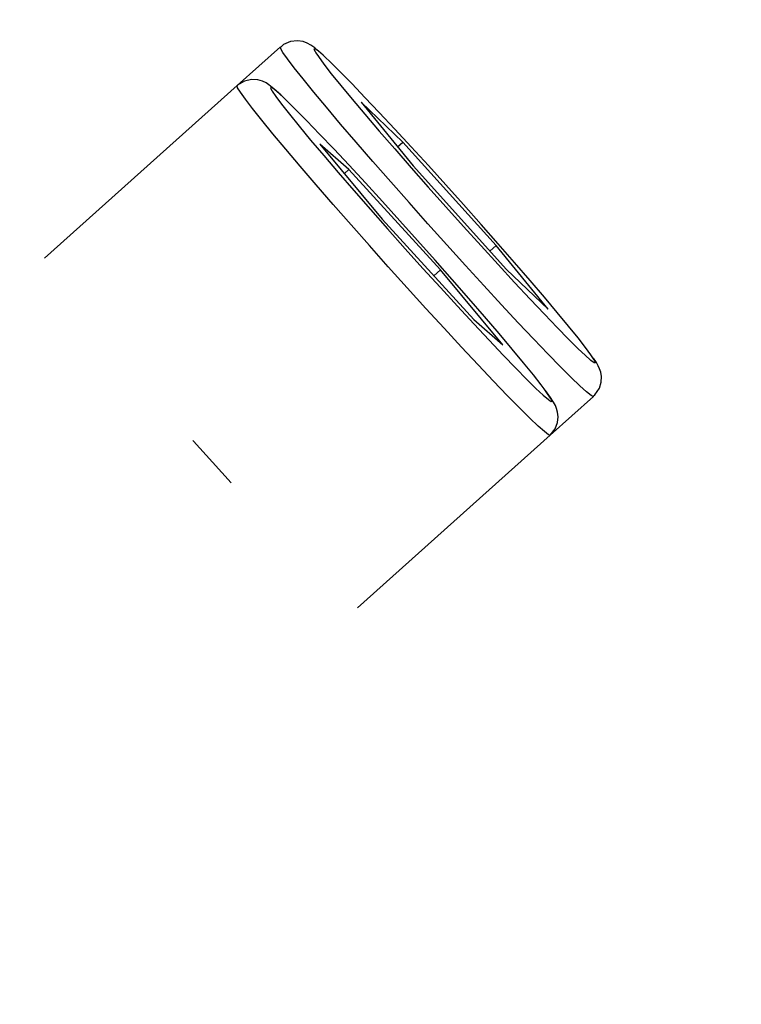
# Model space of a CAD drawing. Extents: x -3650 to 6311, y -645 to 2775.
# Tile 211 of 256: x -1260 to -1217, y -406 to -347. Entities that reach past the tile are written whole.
import ezdxf

# ---------------------------------------------------------------- set-up
doc = ezdxf.new("R2010")
doc.units = 0
doc.header["$MEASUREMENT"] = 0
doc.layers.add('Layer 1', color=7, linetype='Continuous', lineweight=0)

msp = doc.modelspace()

# ---------------------------------------------------------------- linework, layer by layer
at = {"layer": 'Layer 1', "color": 18, "lineweight": 25, "true_color": 0x000000}
for points, knots in [([(-326.507, -405.829), (-326.507, -405.829), (-319.095, -396.71), (-319.095, -396.71), (-319.095, -396.71), (-308.69, -383.312), (-308.69, -383.312), (-308.69, -383.312), (-298.638, -369.647), (-298.638, -369.647), (-298.638, -369.647), (-288.948, -355.723), (-288.948, -355.723), (-288.948, -355.723), (-279.625, -341.55), (-279.625, -341.55), (-279.625, -341.55), (-270.677, -327.138), (-270.677, -327.138), (-270.677, -327.138), (-262.109, -312.496), (-262.109, -312.496), (-262.109, -312.496), (-253.927, -297.636), (-253.927, -297.636), (-253.927, -297.636), (-246.137, -282.566), (-246.137, -282.566), (-246.137, -282.566), (-238.744, -267.298), (-238.744, -267.298), (-238.744, -267.298), (-231.753, -251.841), (-231.753, -251.841), (-231.753, -251.841), (-225.17, -236.206), (-225.17, -236.206), (-225.17, -236.206), (-218.997, -220.405), (-218.997, -220.405), (-218.997, -220.405), (-213.241, -204.447), (-213.241, -204.447), (-213.241, -204.447), (-207.904, -188.344), (-207.904, -188.344), (-207.904, -188.344), (-202.991, -172.107), (-202.991, -172.107), (-202.991, -172.107), (-198.504, -155.747), (-198.504, -155.747), (-198.504, -155.747), (-194.448, -139.275), (-194.448, -139.275), (-194.448, -139.275), (-190.823, -122.703), (-190.823, -122.703), (-190.823, -122.703), (-187.634, -106.041), (-187.634, -106.041), (-187.634, -106.041), (-184.882, -89.302), (-184.882, -89.302), (-184.882, -89.302), (-182.569, -72.496), (-182.569, -72.496), (-182.569, -72.496), (-180.697, -55.636), (-180.697, -55.636), (-180.697, -55.636), (-179.267, -38.732), (-179.267, -38.732), (-179.267, -38.732), (-178.28, -21.797), (-178.28, -21.797), (-178.28, -21.797), (-177.737, -4.841), (-177.737, -4.841), (-177.737, -4.841), (-177.637, 12.123), (-177.637, 12.123), (-177.637, 12.123), (-177.982, 29.083), (-177.982, 29.083), (-177.982, 29.083), (-178.77, 46.029), (-178.77, 46.029), (-178.77, 46.029), (-180.002, 62.948), (-180.002, 62.948), (-180.002, 62.948), (-181.676, 79.83), (-181.676, 79.83), (-181.676, 79.83), (-183.792, 96.661), (-183.792, 96.661), (-183.792, 96.661), (-186.347, 113.432), (-186.347, 113.432), (-186.347, 113.432), (-189.341, 130.13), (-189.341, 130.13), (-189.341, 130.13), (-192.771, 146.744), (-192.771, 146.744), (-192.771, 146.744), (-196.634, 163.262), (-196.634, 163.262), (-196.634, 163.262), (-200.929, 179.673), (-200.929, 179.673), (-200.929, 179.673), (-205.651, 195.967), (-205.651, 195.967), (-205.651, 195.967), (-210.799, 212.131), (-210.799, 212.131), (-210.799, 212.131), (-216.368, 228.155), (-216.368, 228.155), (-216.368, 228.155), (-222.354, 244.028), (-222.354, 244.028), (-222.354, 244.028), (-228.754, 259.739), (-228.754, 259.739), (-228.754, 259.739), (-235.563, 275.276), (-235.563, 275.276), (-235.563, 275.276), (-242.776, 290.63), (-242.776, 290.63), (-242.776, 290.63), (-250.389, 305.79), (-250.389, 305.79), (-250.389, 305.79), (-258.396, 320.746), (-258.396, 320.746), (-258.396, 320.746), (-266.792, 335.487), (-266.792, 335.487), (-266.792, 335.487), (-275.571, 350.003), (-275.571, 350.003), (-275.571, 350.003), (-284.727, 364.284), (-284.727, 364.284), (-284.727, 364.284), (-294.253, 378.321), (-294.253, 378.321), (-294.253, 378.321), (-304.144, 392.103), (-304.144, 392.103), (-304.144, 392.103), (-314.392, 405.622), (-314.392, 405.622), (-314.392, 405.622), (-324.99, 418.868), (-324.99, 418.868), (-324.99, 418.868), (-335.932, 431.832), (-335.932, 431.832), (-335.932, 431.832), (-347.209, 444.505), (-347.209, 444.505), (-347.209, 444.505), (-358.814, 456.879), (-358.814, 456.879), (-358.814, 456.879), (-370.739, 468.944), (-370.739, 468.944), (-370.739, 468.944), (-382.975, 480.693), (-382.975, 480.693), (-382.975, 480.693), (-395.515, 492.118), (-395.515, 492.118), (-395.515, 492.118), (-408.35, 503.211), (-408.35, 503.211), (-408.35, 503.211), (-421.471, 513.964), (-421.471, 513.964), (-421.471, 513.964), (-434.869, 524.37), (-434.869, 524.37), (-434.869, 524.37), (-448.534, 534.421), (-448.534, 534.421), (-448.534, 534.421), (-462.458, 544.112), (-462.458, 544.112), (-462.458, 544.112), (-476.631, 553.434), (-476.631, 553.434), (-476.631, 553.434), (-491.043, 562.383), (-491.043, 562.383), (-491.043, 562.383), (-505.685, 570.951), (-505.685, 570.951), (-505.685, 570.951), (-520.545, 579.133), (-520.545, 579.133), (-520.545, 579.133), (-535.615, 586.923), (-535.615, 586.923), (-535.615, 586.923), (-550.883, 594.316), (-550.883, 594.316), (-550.883, 594.316), (-566.34, 601.306), (-566.34, 601.306), (-566.34, 601.306), (-581.975, 607.89), (-581.975, 607.89), (-581.975, 607.89), (-597.776, 614.062), (-597.776, 614.062), (-597.776, 614.062), (-613.734, 619.818), (-613.734, 619.818), (-613.734, 619.818), (-629.837, 625.155), (-629.837, 625.155), (-629.837, 625.155), (-646.074, 630.068), (-646.074, 630.068), (-646.074, 630.068), (-662.434, 634.555), (-662.434, 634.555), (-662.434, 634.555), (-678.905, 638.612), (-678.905, 638.612), (-678.905, 638.612), (-695.478, 642.236), (-695.478, 642.236), (-695.478, 642.236), (-712.14, 645.425), (-712.14, 645.425), (-712.14, 645.425), (-728.879, 648.177), (-728.879, 648.177), (-728.879, 648.177), (-745.685, 650.49), (-745.685, 650.49), (-745.685, 650.49), (-762.545, 652.362), (-762.545, 652.362), (-762.545, 652.362), (-779.449, 653.792), (-779.449, 653.792), (-779.449, 653.792), (-796.384, 654.779), (-796.384, 654.779), (-796.384, 654.779), (-813.34, 655.323), (-813.34, 655.323), (-813.34, 655.323), (-830.304, 655.422), (-830.304, 655.422), (-830.304, 655.422), (-847.264, 655.078), (-847.264, 655.078), (-847.264, 655.078), (-864.21, 654.289), (-864.21, 654.289), (-864.21, 654.289), (-881.129, 653.057), (-881.129, 653.057), (-881.129, 653.057), (-898.011, 651.383), (-898.011, 651.383), (-898.011, 651.383), (-914.842, 649.267), (-914.842, 649.267), (-914.842, 649.267), (-931.613, 646.712), (-931.613, 646.712), (-931.613, 646.712), (-948.311, 643.718), (-948.311, 643.718), (-948.311, 643.718), (-964.924, 640.289), (-964.924, 640.289), (-964.924, 640.289), (-981.443, 636.425), (-981.443, 636.425), (-981.443, 636.425), (-997.854, 632.131), (-997.854, 632.131), (-997.854, 632.131), (-1014.148, 627.408), (-1014.148, 627.408), (-1014.148, 627.408), (-1030.312, 622.261), (-1030.312, 622.261), (-1030.312, 622.261), (-1046.336, 616.692), (-1046.336, 616.692), (-1046.336, 616.692), (-1062.209, 610.705), (-1062.209, 610.705), (-1062.209, 610.705), (-1077.919, 604.305), (-1077.919, 604.305), (-1077.919, 604.305), (-1093.457, 597.496), (-1093.457, 597.496), (-1093.457, 597.496), (-1108.811, 590.283), (-1108.811, 590.283), (-1108.811, 590.283), (-1123.971, 582.67), (-1123.971, 582.67), (-1123.971, 582.67), (-1138.927, 574.663), (-1138.927, 574.663), (-1138.927, 574.663), (-1153.668, 566.267), (-1153.668, 566.267), (-1153.668, 566.267), (-1168.184, 557.489), (-1168.184, 557.489), (-1168.184, 557.489), (-1182.465, 548.333), (-1182.465, 548.333), (-1182.465, 548.333), (-1196.501, 538.806), (-1196.501, 538.806), (-1196.501, 538.806), (-1210.284, 528.916), (-1210.284, 528.916), (-1210.284, 528.916), (-1223.803, 518.668), (-1223.803, 518.668), (-1223.803, 518.668), (-1237.049, 508.069), (-1237.049, 508.069), (-1237.049, 508.069), (-1250.013, 497.128), (-1250.013, 497.128), (-1250.013, 497.128), (-1262.686, 485.851), (-1262.686, 485.851), (-1262.686, 485.851), (-1275.059, 474.246), (-1275.059, 474.246), (-1275.059, 474.246), (-1287.125, 462.321), (-1287.125, 462.321), (-1287.125, 462.321), (-1298.874, 450.084), (-1298.874, 450.084), (-1298.874, 450.084), (-1310.299, 437.544), (-1310.299, 437.544), (-1310.299, 437.544), (-1321.392, 424.709), (-1321.392, 424.709), (-1321.392, 424.709), (-1332.145, 411.589), (-1332.145, 411.589), (-1332.145, 411.589), (-1342.551, 398.191), (-1342.551, 398.191), (-1342.551, 398.191), (-1352.602, 384.525), (-1352.602, 384.525), (-1352.602, 384.525), (-1362.293, 370.601), (-1362.293, 370.601), (-1362.293, 370.601), (-1371.615, 356.428), (-1371.615, 356.428), (-1371.615, 356.428), (-1380.564, 342.016), (-1380.564, 342.016), (-1380.564, 342.016), (-1389.132, 327.375), (-1389.132, 327.375), (-1389.132, 327.375), (-1397.313, 312.514), (-1397.313, 312.514), (-1397.313, 312.514), (-1405.104, 297.445), (-1405.104, 297.445), (-1405.104, 297.445), (-1412.496, 282.176), (-1412.496, 282.176), (-1412.496, 282.176), (-1419.487, 266.719), (-1419.487, 266.719), (-1419.487, 266.719), (-1426.071, 251.085), (-1426.071, 251.085), (-1426.071, 251.085), (-1432.243, 235.283), (-1432.243, 235.283), (-1432.243, 235.283), (-1437.999, 219.326), (-1437.999, 219.326), (-1437.999, 219.326), (-1443.336, 203.223), (-1443.336, 203.223), (-1443.336, 203.223), (-1448.249, 186.986), (-1448.249, 186.986), (-1448.249, 186.986), (-1452.736, 170.626), (-1452.736, 170.626), (-1452.736, 170.626), (-1456.793, 154.154), (-1456.793, 154.154), (-1456.793, 154.154), (-1460.417, 137.581), (-1460.417, 137.581), (-1460.417, 137.581), (-1463.606, 120.92), (-1463.606, 120.92), (-1463.606, 120.92), (-1466.358, 104.18), (-1466.358, 104.18), (-1466.358, 104.18), (-1468.671, 87.375), (-1468.671, 87.375), (-1468.671, 87.375), (-1470.543, 70.514), (-1470.543, 70.514), (-1470.543, 70.514), (-1471.973, 53.611), (-1471.973, 53.611), (-1471.973, 53.611), (-1472.96, 36.675), (-1472.96, 36.675), (-1472.96, 36.675), (-1473.504, 19.72), (-1473.504, 19.72), (-1473.504, 19.72), (-1473.603, 2.756), (-1473.603, 2.756), (-1473.603, 2.756), (-1473.259, -14.205), (-1473.259, -14.205), (-1473.259, -14.205), (-1472.47, -31.151), (-1472.47, -31.151), (-1472.47, -31.151), (-1471.238, -48.07), (-1471.238, -48.07), (-1471.238, -48.07), (-1469.564, -64.951), (-1469.564, -64.951), (-1469.564, -64.951), (-1467.448, -81.783), (-1467.448, -81.783), (-1467.448, -81.783), (-1464.893, -98.553), (-1464.893, -98.553), (-1464.893, -98.553), (-1461.899, -115.251), (-1461.899, -115.251), (-1461.899, -115.251), (-1458.47, -131.865), (-1458.47, -131.865), (-1458.47, -131.865), (-1454.606, -148.383), (-1454.606, -148.383), (-1454.606, -148.383), (-1450.312, -164.795), (-1450.312, -164.795), (-1450.312, -164.795), (-1445.589, -181.088), (-1445.589, -181.088), (-1445.589, -181.088), (-1440.441, -197.253), (-1440.441, -197.253), (-1440.441, -197.253), (-1434.873, -213.277), (-1434.873, -213.277), (-1434.873, -213.277), (-1428.886, -229.149), (-1428.886, -229.149), (-1428.886, -229.149), (-1422.486, -244.86), (-1422.486, -244.86), (-1422.486, -244.86), (-1415.677, -260.398), (-1415.677, -260.398), (-1415.677, -260.398), (-1408.464, -275.752), (-1408.464, -275.752), (-1408.464, -275.752), (-1400.851, -290.912), (-1400.851, -290.912), (-1400.851, -290.912), (-1392.844, -305.867), (-1392.844, -305.867), (-1392.844, -305.867), (-1384.448, -320.608), (-1384.448, -320.608), (-1384.448, -320.608), (-1375.669, -335.124), (-1375.669, -335.124), (-1375.669, -335.124), (-1366.514, -349.405), (-1366.514, -349.405), (-1366.514, -349.405), (-1356.987, -363.442), (-1356.987, -363.442), (-1356.987, -363.442), (-1347.097, -377.225), (-1347.097, -377.225), (-1347.097, -377.225), (-1336.849, -390.743), (-1336.849, -390.743), (-1336.849, -390.743), (-1326.25, -403.989), (-1326.25, -403.989), (-1326.25, -403.989), (-1324.733, -405.829), (-1324.733, -405.829)], [0, 0, 0, 0, 1, 1, 1, 2, 2, 2, 3, 3, 3, 4, 4, 4, 5, 5, 5, 6, 6, 6, 7, 7, 7, 8, 8, 8, 9, 9, 9, 10, 10, 10, 11, 11, 11, 12, 12, 12, 13, 13, 13, 14, 14, 14, 15, 15, 15, 16, 16, 16, 17, 17, 17, 18, 18, 18, 19, 19, 19, 20, 20, 20, 21, 21, 21, 22, 22, 22, 23, 23, 23, 24, 24, 24, 25, 25, 25, 26, 26, 26, 27, 27, 27, 28, 28, 28, 29, 29, 29, 30, 30, 30, 31, 31, 31, 32, 32, 32, 33, 33, 33, 34, 34, 34, 35, 35, 35, 36, 36, 36, 37, 37, 37, 38, 38, 38, 39, 39, 39, 40, 40, 40, 41, 41, 41, 42, 42, 42, 43, 43, 43, 44, 44, 44, 45, 45, 45, 46, 46, 46, 47, 47, 47, 48, 48, 48, 49, 49, 49, 50, 50, 50, 51, 51, 51, 52, 52, 52, 53, 53, 53, 54, 54, 54, 55, 55, 55, 56, 56, 56, 57, 57, 57, 58, 58, 58, 59, 59, 59, 60, 60, 60, 61, 61, 61, 62, 62, 62, 63, 63, 63, 64, 64, 64, 65, 65, 65, 66, 66, 66, 67, 67, 67, 68, 68, 68, 69, 69, 69, 70, 70, 70, 71, 71, 71, 72, 72, 72, 73, 73, 73, 74, 74, 74, 75, 75, 75, 76, 76, 76, 77, 77, 77, 78, 78, 78, 79, 79, 79, 80, 80, 80, 81, 81, 81, 82, 82, 82, 83, 83, 83, 84, 84, 84, 85, 85, 85, 86, 86, 86, 87, 87, 87, 88, 88, 88, 89, 89, 89, 90, 90, 90, 91, 91, 91, 92, 92, 92, 93, 93, 93, 94, 94, 94, 95, 95, 95, 96, 96, 96, 97, 97, 97, 98, 98, 98, 99, 99, 99, 100, 100, 100, 101, 101, 101, 102, 102, 102, 103, 103, 103, 104, 104, 104, 105, 105, 105, 106, 106, 106, 107, 107, 107, 108, 108, 108, 109, 109, 109, 110, 110, 110, 111, 111, 111, 112, 112, 112, 113, 113, 113, 114, 114, 114, 115, 115, 115, 116, 116, 116, 117, 117, 117, 118, 118, 118, 119, 119, 119, 120, 120, 120, 121, 121, 121, 122, 122, 122, 123, 123, 123, 124, 124, 124, 125, 125, 125, 126, 126, 126, 127, 127, 127, 128, 128, 128, 129, 129, 129, 130, 130, 130, 131, 131, 131, 132, 132, 132, 133, 133, 133, 134, 134, 134, 135, 135, 135, 136, 136, 136, 137, 137, 137, 138, 138, 138, 139, 139, 139, 140, 140, 140, 141, 141, 141, 142, 142, 142, 143, 143, 143, 144, 144, 144, 145, 145, 145, 146, 146, 146, 147, 147, 147, 148, 148, 148, 149, 149, 149, 150, 150, 150, 151, 151, 151, 152, 152, 152, 153, 153, 153, 154, 154, 154, 155, 155, 155, 156, 156, 156, 157, 157, 157, 158, 158, 158, 159, 159, 159, 160, 160, 160, 161, 161, 161, 162, 162, 162, 163, 163, 163, 164, 164, 164, 165, 165, 165, 166, 166, 166, 167, 167, 167, 168, 168, 168, 169, 169, 169, 170, 170, 170, 171, 171, 171, 172, 172, 172, 173, 173, 173, 174, 174, 174, 174]), ([(-1234.399, -360.595), (-1234.399, -360.595), (-1235.526, -359.341), (-1235.526, -359.341), (-1235.526, -359.341), (-1236.645, -358.084), (-1236.645, -358.084), (-1236.645, -358.084), (-1237.739, -356.845), (-1237.739, -356.845), (-1237.739, -356.845), (-1238.794, -355.64), (-1238.794, -355.64), (-1238.794, -355.64), (-1239.793, -354.487), (-1239.793, -354.487), (-1239.793, -354.487), (-1240.721, -353.403), (-1240.721, -353.403), (-1240.721, -353.403), (-1241.566, -352.403), (-1241.566, -352.403), (-1241.566, -352.403), (-1242.315, -351.504), (-1242.315, -351.504), (-1242.315, -351.504), (-1242.957, -350.716), (-1242.957, -350.716), (-1242.957, -350.716), (-1243.483, -350.053), (-1243.483, -350.053), (-1243.483, -350.053), (-1243.885, -349.523), (-1243.885, -349.523), (-1243.885, -349.523), (-1244.157, -349.135), (-1244.157, -349.135), (-1244.157, -349.135), (-1244.295, -348.893), (-1244.295, -348.893), (-1244.295, -348.893), (-1244.306, -348.806), (-1244.306, -348.806)], [0, 0, 0, 0, 1, 1, 1, 2, 2, 2, 3, 3, 3, 4, 4, 4, 5, 5, 5, 6, 6, 6, 7, 7, 7, 8, 8, 8, 9, 9, 9, 10, 10, 10, 11, 11, 11, 12, 12, 12, 13, 13, 13, 14, 14, 14, 14]), ([(-1241.872, -349.203), (-1241.872, -349.203), (-1241.875, -349.2), (-1241.875, -349.2), (-1241.875, -349.2), (-1242.26, -348.871), (-1242.26, -348.871), (-1242.26, -348.871), (-1242.499, -348.7), (-1242.499, -348.7), (-1242.499, -348.7), (-1242.719, -348.58), (-1242.719, -348.58), (-1242.719, -348.58), (-1242.961, -348.492), (-1242.961, -348.492), (-1242.961, -348.492), (-1243.296, -348.441), (-1243.296, -348.441), (-1243.296, -348.441), (-1243.707, -348.486), (-1243.707, -348.486), (-1243.707, -348.486), (-1244.132, -348.673), (-1244.132, -348.673), (-1244.132, -348.673), (-1244.293, -348.821), (-1244.293, -348.821)], [0, 0, 0, 0, 1, 1, 1, 2, 2, 2, 3, 3, 3, 4, 4, 4, 5, 5, 5, 6, 6, 6, 7, 7, 7, 8, 8, 8, 9, 9, 9, 9]), ([(-1241.765, -349.311), (-1241.765, -349.311), (-1242.048, -349.066), (-1242.048, -349.066), (-1242.048, -349.066), (-1242.246, -348.927), (-1242.246, -348.927), (-1242.246, -348.927), (-1242.312, -348.936), (-1242.312, -348.936), (-1242.312, -348.936), (-1242.246, -349.091), (-1242.246, -349.091), (-1242.246, -349.091), (-1242.204, -349.161), (-1242.204, -349.161)], [0, 0, 0, 0, 1, 1, 1, 2, 2, 2, 3, 3, 3, 4, 4, 4, 5, 5, 5, 5]), ([(-1242.204, -349.161), (-1242.204, -349.161), (-1242.049, -349.391), (-1242.049, -349.391), (-1242.049, -349.391), (-1241.724, -349.832), (-1241.724, -349.832), (-1241.724, -349.832), (-1241.276, -350.405), (-1241.276, -350.405), (-1241.276, -350.405), (-1240.712, -351.103), (-1240.712, -351.103), (-1240.712, -351.103), (-1240.041, -351.913), (-1240.041, -351.913), (-1240.041, -351.913), (-1239.274, -352.824), (-1239.274, -352.824), (-1239.274, -352.824), (-1238.422, -353.821), (-1238.422, -353.821), (-1238.422, -353.821), (-1237.499, -354.888), (-1237.499, -354.888), (-1237.499, -354.888), (-1236.52, -356.008), (-1236.52, -356.008), (-1236.52, -356.008), (-1235.501, -357.164), (-1235.501, -357.164), (-1235.501, -357.164), (-1234.456, -358.338), (-1234.456, -358.338), (-1234.456, -358.338), (-1233.403, -359.51), (-1233.403, -359.51)], [0, 0, 0, 0, 1, 1, 1, 2, 2, 2, 3, 3, 3, 4, 4, 4, 5, 5, 5, 6, 6, 6, 7, 7, 7, 8, 8, 8, 9, 9, 9, 10, 10, 10, 11, 11, 11, 12, 12, 12, 12]), ([(-1225.768, -367.206), (-1225.768, -367.206), (-1225.806, -367.151), (-1225.806, -367.151), (-1225.806, -367.151), (-1226.131, -366.711), (-1226.131, -366.711), (-1226.131, -366.711), (-1226.579, -366.137), (-1226.579, -366.137), (-1226.579, -366.137), (-1227.143, -365.44), (-1227.143, -365.44), (-1227.143, -365.44), (-1227.814, -364.629), (-1227.814, -364.629), (-1227.814, -364.629), (-1228.581, -363.718), (-1228.581, -363.718), (-1228.581, -363.718), (-1229.433, -362.721), (-1229.433, -362.721), (-1229.433, -362.721), (-1230.355, -361.654), (-1230.355, -361.654), (-1230.355, -361.654), (-1231.334, -360.534), (-1231.334, -360.534), (-1231.334, -360.534), (-1232.354, -359.378), (-1232.354, -359.378), (-1232.354, -359.378), (-1233.399, -358.205), (-1233.399, -358.205), (-1233.399, -358.205), (-1234.452, -357.032), (-1234.452, -357.032), (-1234.452, -357.032), (-1235.496, -355.88), (-1235.496, -355.88), (-1235.496, -355.88), (-1236.516, -354.764), (-1236.516, -354.764), (-1236.516, -354.764), (-1237.495, -353.705), (-1237.495, -353.705), (-1237.495, -353.705), (-1238.418, -352.717), (-1238.418, -352.717), (-1238.418, -352.717), (-1239.27, -351.817), (-1239.27, -351.817), (-1239.27, -351.817), (-1240.038, -351.018), (-1240.038, -351.018), (-1240.038, -351.018), (-1240.709, -350.334), (-1240.709, -350.334), (-1240.709, -350.334), (-1241.274, -349.775), (-1241.274, -349.775), (-1241.274, -349.775), (-1241.722, -349.35), (-1241.722, -349.35), (-1241.722, -349.35), (-1241.765, -349.311), (-1241.765, -349.311)], [0, 0, 0, 0, 1, 1, 1, 2, 2, 2, 3, 3, 3, 4, 4, 4, 5, 5, 5, 6, 6, 6, 7, 7, 7, 8, 8, 8, 9, 9, 9, 10, 10, 10, 11, 11, 11, 12, 12, 12, 13, 13, 13, 14, 14, 14, 15, 15, 15, 16, 16, 16, 17, 17, 17, 18, 18, 18, 19, 19, 19, 20, 20, 20, 21, 21, 21, 22, 22, 22, 22]), ([(-1244.209, -351.739), (-1244.209, -351.739), (-1244.293, -351.659), (-1244.293, -351.659), (-1244.293, -351.659), (-1244.696, -351.298), (-1244.696, -351.298), (-1244.696, -351.298), (-1244.995, -351.065), (-1244.995, -351.065), (-1244.995, -351.065), (-1245.163, -350.959), (-1245.163, -350.959), (-1245.163, -350.959), (-1245.377, -350.856), (-1245.377, -350.856), (-1245.377, -350.856), (-1245.658, -350.775), (-1245.658, -350.775), (-1245.658, -350.775), (-1246.025, -350.754), (-1246.025, -350.754), (-1246.025, -350.754), (-1246.451, -350.849), (-1246.451, -350.849), (-1246.451, -350.849), (-1246.858, -351.092), (-1246.858, -351.092), (-1246.858, -351.092), (-1246.889, -351.13), (-1246.889, -351.13)], [0, 0, 0, 0, 1, 1, 1, 2, 2, 2, 3, 3, 3, 4, 4, 4, 5, 5, 5, 6, 6, 6, 7, 7, 7, 8, 8, 8, 9, 9, 9, 10, 10, 10, 10]), ([(-1235.64, -364.381), (-1235.64, -364.381), (-1236.754, -363.153), (-1236.754, -363.153), (-1236.754, -363.153), (-1237.881, -361.901), (-1237.881, -361.901), (-1237.881, -361.901), (-1239.002, -360.644), (-1239.002, -360.644), (-1239.002, -360.644), (-1240.103, -359.399), (-1240.103, -359.399), (-1240.103, -359.399), (-1241.167, -358.186), (-1241.167, -358.186), (-1241.167, -358.186), (-1242.178, -357.021), (-1242.178, -357.021), (-1242.178, -357.021), (-1243.122, -355.922), (-1243.122, -355.922), (-1243.122, -355.922), (-1243.984, -354.905), (-1243.984, -354.905), (-1243.984, -354.905), (-1244.753, -353.984), (-1244.753, -353.984), (-1244.753, -353.984), (-1245.418, -353.174), (-1245.418, -353.174), (-1245.418, -353.174), (-1245.967, -352.485), (-1245.967, -352.485), (-1245.967, -352.485), (-1246.394, -351.928), (-1246.394, -351.928), (-1246.394, -351.928), (-1246.693, -351.51), (-1246.693, -351.51), (-1246.693, -351.51), (-1246.858, -351.239), (-1246.858, -351.239), (-1246.858, -351.239), (-1246.887, -351.118), (-1246.887, -351.118), (-1246.887, -351.118), (-1246.886, -351.117), (-1246.886, -351.117)], [0, 0, 0, 0, 1, 1, 1, 2, 2, 2, 3, 3, 3, 4, 4, 4, 5, 5, 5, 6, 6, 6, 7, 7, 7, 8, 8, 8, 9, 9, 9, 10, 10, 10, 11, 11, 11, 12, 12, 12, 13, 13, 13, 14, 14, 14, 15, 15, 15, 16, 16, 16, 16]), ([(-1244.13, -351.82), (-1244.13, -351.82), (-1244.359, -351.608), (-1244.359, -351.608), (-1244.359, -351.608), (-1244.666, -351.346), (-1244.666, -351.346), (-1244.666, -351.346), (-1244.843, -351.229), (-1244.843, -351.229), (-1244.843, -351.229), (-1244.89, -351.26), (-1244.89, -351.26), (-1244.89, -351.26), (-1244.822, -351.407), (-1244.822, -351.407)], [0, 0, 0, 0, 1, 1, 1, 2, 2, 2, 3, 3, 3, 4, 4, 4, 5, 5, 5, 5]), ([(-1244.822, -351.407), (-1244.822, -351.407), (-1244.803, -351.438), (-1244.803, -351.438), (-1244.803, -351.438), (-1244.587, -351.76), (-1244.587, -351.76), (-1244.587, -351.76), (-1244.242, -352.221), (-1244.242, -352.221), (-1244.242, -352.221), (-1243.776, -352.814), (-1243.776, -352.814), (-1243.776, -352.814), (-1243.195, -353.53), (-1243.195, -353.53), (-1243.195, -353.53), (-1242.509, -354.357), (-1242.509, -354.357), (-1242.509, -354.357), (-1241.728, -355.282), (-1241.728, -355.282), (-1241.728, -355.282), (-1240.864, -356.29), (-1240.864, -356.29), (-1240.864, -356.29), (-1239.932, -357.366), (-1239.932, -357.366), (-1239.932, -357.366), (-1238.946, -358.493), (-1238.946, -358.493), (-1238.946, -358.493), (-1237.921, -359.653), (-1237.921, -359.653), (-1237.921, -359.653), (-1236.874, -360.828), (-1236.874, -360.828), (-1236.874, -360.828), (-1235.822, -361.998), (-1235.822, -361.998), (-1235.822, -361.998), (-1234.78, -363.147), (-1234.78, -363.147)], [0, 0, 0, 0, 1, 1, 1, 2, 2, 2, 3, 3, 3, 4, 4, 4, 5, 5, 5, 6, 6, 6, 7, 7, 7, 8, 8, 8, 9, 9, 9, 10, 10, 10, 11, 11, 11, 12, 12, 12, 13, 13, 13, 14, 14, 14, 14]), ([(-1228.589, -369.181), (-1228.589, -369.181), (-1228.771, -368.941), (-1228.771, -368.941), (-1228.771, -368.941), (-1229.237, -368.348), (-1229.237, -368.348), (-1229.237, -368.348), (-1229.818, -367.633), (-1229.818, -367.633), (-1229.818, -367.633), (-1230.505, -366.806), (-1230.505, -366.806), (-1230.505, -366.806), (-1231.286, -365.881), (-1231.286, -365.881), (-1231.286, -365.881), (-1232.149, -364.872), (-1232.149, -364.872), (-1232.149, -364.872), (-1233.081, -363.796), (-1233.081, -363.796), (-1233.081, -363.796), (-1234.067, -362.669), (-1234.067, -362.669), (-1234.067, -362.669), (-1235.092, -361.509), (-1235.092, -361.509), (-1235.092, -361.509), (-1236.139, -360.335), (-1236.139, -360.335), (-1236.139, -360.335), (-1237.192, -359.164), (-1237.192, -359.164), (-1237.192, -359.164), (-1238.234, -358.016), (-1238.234, -358.016), (-1238.234, -358.016), (-1239.248, -356.908), (-1239.248, -356.908), (-1239.248, -356.908), (-1240.22, -355.858), (-1240.22, -355.858), (-1240.22, -355.858), (-1241.133, -354.883), (-1241.133, -354.883), (-1241.133, -354.883), (-1241.973, -353.998), (-1241.973, -353.998), (-1241.973, -353.998), (-1242.726, -353.216), (-1242.726, -353.216), (-1242.726, -353.216), (-1243.382, -352.55), (-1243.382, -352.55), (-1243.382, -352.55), (-1243.929, -352.012), (-1243.929, -352.012), (-1243.929, -352.012), (-1244.13, -351.82), (-1244.13, -351.82)], [0, 0, 0, 0, 1, 1, 1, 2, 2, 2, 3, 3, 3, 4, 4, 4, 5, 5, 5, 6, 6, 6, 7, 7, 7, 8, 8, 8, 9, 9, 9, 10, 10, 10, 11, 11, 11, 12, 12, 12, 13, 13, 13, 14, 14, 14, 15, 15, 15, 16, 16, 16, 17, 17, 17, 18, 18, 18, 19, 19, 19, 20, 20, 20, 20]), ([(-1233.403, -359.51), (-1233.403, -359.51), (-1232.358, -360.663), (-1232.358, -360.663), (-1232.358, -360.663), (-1231.339, -361.778), (-1231.339, -361.778), (-1231.339, -361.778), (-1230.36, -362.838), (-1230.36, -362.838), (-1230.36, -362.838), (-1229.437, -363.826), (-1229.437, -363.826), (-1229.437, -363.826), (-1228.585, -364.726), (-1228.585, -364.726), (-1228.585, -364.726), (-1227.817, -365.524), (-1227.817, -365.524), (-1227.817, -365.524), (-1227.146, -366.208), (-1227.146, -366.208), (-1227.146, -366.208), (-1226.581, -366.767), (-1226.581, -366.767), (-1226.581, -366.767), (-1226.132, -367.192), (-1226.132, -367.192), (-1226.132, -367.192), (-1225.855, -367.437), (-1225.855, -367.437)], [0, 0, 0, 0, 1, 1, 1, 2, 2, 2, 3, 3, 3, 4, 4, 4, 5, 5, 5, 6, 6, 6, 7, 7, 7, 8, 8, 8, 9, 9, 9, 10, 10, 10, 10]), ([(-1225.659, -369.626), (-1225.659, -369.626), (-1225.668, -369.63), (-1225.668, -369.63), (-1225.668, -369.63), (-1225.801, -369.569), (-1225.801, -369.569), (-1225.801, -369.569), (-1226.068, -369.357), (-1226.068, -369.357), (-1226.068, -369.357), (-1226.465, -368.998), (-1226.465, -368.998), (-1226.465, -368.998), (-1226.987, -368.495), (-1226.987, -368.495), (-1226.987, -368.495), (-1227.625, -367.858), (-1227.625, -367.858), (-1227.625, -367.858), (-1228.37, -367.094), (-1228.37, -367.094), (-1228.37, -367.094), (-1229.212, -366.215), (-1229.212, -366.215), (-1229.212, -366.215), (-1230.138, -365.234), (-1230.138, -365.234), (-1230.138, -365.234), (-1231.135, -364.166), (-1231.135, -364.166), (-1231.135, -364.166), (-1232.187, -363.025), (-1232.187, -363.025), (-1232.187, -363.025), (-1233.281, -361.829), (-1233.281, -361.829), (-1233.281, -361.829), (-1234.399, -360.595), (-1234.399, -360.595)], [0, 0, 0, 0, 1, 1, 1, 2, 2, 2, 3, 3, 3, 4, 4, 4, 5, 5, 5, 6, 6, 6, 7, 7, 7, 8, 8, 8, 9, 9, 9, 10, 10, 10, 11, 11, 11, 12, 12, 12, 13, 13, 13, 13]), ([(-1234.78, -363.147), (-1234.78, -363.147), (-1233.765, -364.254), (-1233.765, -364.254), (-1233.765, -364.254), (-1232.793, -365.304), (-1232.793, -365.304), (-1232.793, -365.304), (-1231.881, -366.28), (-1231.881, -366.28), (-1231.881, -366.28), (-1231.041, -367.165), (-1231.041, -367.165), (-1231.041, -367.165), (-1230.287, -367.947), (-1230.287, -367.947), (-1230.287, -367.947), (-1229.631, -368.612), (-1229.631, -368.612), (-1229.631, -368.612), (-1229.084, -369.151), (-1229.084, -369.151), (-1229.084, -369.151), (-1228.654, -369.555), (-1228.654, -369.555), (-1228.654, -369.555), (-1228.347, -369.817), (-1228.347, -369.817), (-1228.347, -369.817), (-1228.306, -369.848), (-1228.306, -369.848)], [0, 0, 0, 0, 1, 1, 1, 2, 2, 2, 3, 3, 3, 4, 4, 4, 5, 5, 5, 6, 6, 6, 7, 7, 7, 8, 8, 8, 9, 9, 9, 10, 10, 10, 10]), ([(-1228.238, -371.936), (-1228.238, -371.936), (-1228.343, -371.904), (-1228.343, -371.904), (-1228.343, -371.904), (-1228.584, -371.722), (-1228.584, -371.722), (-1228.584, -371.722), (-1228.955, -371.391), (-1228.955, -371.391), (-1228.955, -371.391), (-1229.453, -370.916), (-1229.453, -370.916), (-1229.453, -370.916), (-1230.068, -370.305), (-1230.068, -370.305), (-1230.068, -370.305), (-1230.793, -369.565), (-1230.793, -369.565), (-1230.793, -369.565), (-1231.617, -368.709), (-1231.617, -368.709), (-1231.617, -368.709), (-1232.527, -367.747), (-1232.527, -367.747), (-1232.527, -367.747), (-1233.511, -366.695), (-1233.511, -366.695), (-1233.511, -366.695), (-1234.553, -365.568), (-1234.553, -365.568), (-1234.553, -365.568), (-1235.64, -364.381), (-1235.64, -364.381)], [0, 0, 0, 0, 1, 1, 1, 2, 2, 2, 3, 3, 3, 4, 4, 4, 5, 5, 5, 6, 6, 6, 7, 7, 7, 8, 8, 8, 9, 9, 9, 10, 10, 10, 11, 11, 11, 11]), ([(-1225.855, -367.437), (-1225.855, -367.437), (-1225.807, -367.476), (-1225.807, -367.476), (-1225.807, -367.476), (-1225.609, -367.615), (-1225.609, -367.615), (-1225.609, -367.615), (-1225.543, -367.607), (-1225.543, -367.607), (-1225.543, -367.607), (-1225.609, -367.451), (-1225.609, -367.451), (-1225.609, -367.451), (-1225.768, -367.206), (-1225.768, -367.206)], [0, 0, 0, 0, 1, 1, 1, 2, 2, 2, 3, 3, 3, 4, 4, 4, 5, 5, 5, 5]), ([(-1225.672, -369.617), (-1225.672, -369.617), (-1225.569, -369.538), (-1225.569, -369.538), (-1225.569, -369.538), (-1225.306, -369.143), (-1225.306, -369.143), (-1225.306, -369.143), (-1225.197, -368.77), (-1225.197, -368.77), (-1225.197, -368.77), (-1225.185, -368.445), (-1225.185, -368.445), (-1225.185, -368.445), (-1225.226, -368.186), (-1225.226, -368.186), (-1225.226, -368.186), (-1225.292, -367.982), (-1225.292, -367.982), (-1225.292, -367.982), (-1225.373, -367.805), (-1225.373, -367.805), (-1225.373, -367.805), (-1225.486, -367.605), (-1225.486, -367.605), (-1225.486, -367.605), (-1225.66, -367.345), (-1225.66, -367.345)], [0, 0, 0, 0, 1, 1, 1, 2, 2, 2, 3, 3, 3, 4, 4, 4, 5, 5, 5, 6, 6, 6, 7, 7, 7, 8, 8, 8, 9, 9, 9, 9]), ([(-1228.306, -369.848), (-1228.306, -369.848), (-1228.17, -369.934), (-1228.17, -369.934), (-1228.17, -369.934), (-1228.124, -369.903), (-1228.124, -369.903), (-1228.124, -369.903), (-1228.21, -369.725), (-1228.21, -369.725), (-1228.21, -369.725), (-1228.427, -369.403), (-1228.427, -369.403), (-1228.427, -369.403), (-1228.589, -369.181), (-1228.589, -369.181)], [0, 0, 0, 0, 1, 1, 1, 2, 2, 2, 3, 3, 3, 4, 4, 4, 5, 5, 5, 5]), ([(-1228.237, -371.93), (-1228.237, -371.93), (-1227.936, -371.555), (-1227.936, -371.555), (-1227.936, -371.555), (-1227.793, -371.173), (-1227.793, -371.173), (-1227.793, -371.173), (-1227.76, -370.834), (-1227.76, -370.834), (-1227.76, -370.834), (-1227.792, -370.557), (-1227.792, -370.557), (-1227.792, -370.557), (-1227.853, -370.34), (-1227.853, -370.34), (-1227.853, -370.34), (-1227.929, -370.16), (-1227.929, -370.16), (-1227.929, -370.16), (-1228.03, -369.973), (-1228.03, -369.973), (-1228.03, -369.973), (-1228.216, -369.683), (-1228.216, -369.683), (-1228.216, -369.683), (-1228.51, -369.277), (-1228.51, -369.277)], [0, 0, 0, 0, 1, 1, 1, 2, 2, 2, 3, 3, 3, 4, 4, 4, 5, 5, 5, 6, 6, 6, 7, 7, 7, 8, 8, 8, 9, 9, 9, 9]), ([(-1247.246, -374.777), (-1247.246, -374.777), (-1248.361, -373.548), (-1248.361, -373.548), (-1248.361, -373.548), (-1249.487, -372.297), (-1249.487, -372.297), (-1249.487, -372.297), (-1249.531, -372.247), (-1249.531, -372.247)], [0, 0, 0, 0, 1, 1, 1, 2, 2, 2, 3, 3, 3, 3])]:
    msp.add_open_spline(points, degree=3, knots=knots, dxfattribs=at)
for points in [[(-1244.306, -348.807), (-1244.306, -348.807), (-1246.885, -351.117), (-1246.885, -351.117)], [(-1246.885, -351.117), (-1246.885, -351.117), (-1258.361, -361.395), (-1258.361, -361.395)], [(-1237.01, -354.475), (-1237.01, -354.475), (-1239.49, -352.106), (-1239.49, -352.106)], [(-1239.49, -352.106), (-1239.49, -352.106), (-1236.407, -355.902), (-1236.407, -355.902)], [(-1240.227, -356.114), (-1240.227, -356.114), (-1241.96, -354.599), (-1241.96, -354.599)], [(-1241.96, -354.599), (-1241.96, -354.599), (-1238.239, -359.067), (-1238.239, -359.067)], [(-1237.331, -354.763), (-1237.331, -354.763), (-1237.01, -354.475), (-1237.01, -354.475)], [(-1231.448, -360.641), (-1231.448, -360.641), (-1237.01, -354.475), (-1237.01, -354.475)], [(-1236.407, -355.902), (-1236.407, -355.902), (-1230.845, -362.067), (-1230.845, -362.067)], [(-1240.497, -356.355), (-1240.497, -356.355), (-1240.227, -356.114), (-1240.227, -356.114)], [(-1234.774, -362.096), (-1234.774, -362.096), (-1240.227, -356.114), (-1240.227, -356.114)], [(-1238.239, -359.067), (-1238.239, -359.067), (-1232.786, -365.049), (-1232.786, -365.049)], [(-1231.826, -360.979), (-1231.826, -360.979), (-1231.448, -360.641), (-1231.448, -360.641)], [(-1228.365, -364.437), (-1228.365, -364.437), (-1231.448, -360.641), (-1231.448, -360.641)], [(-1235.162, -362.443), (-1235.162, -362.443), (-1234.774, -362.096), (-1234.774, -362.096)], [(-1231.053, -366.563), (-1231.053, -366.563), (-1234.774, -362.096), (-1234.774, -362.096)], [(-1230.845, -362.067), (-1230.845, -362.067), (-1228.365, -364.437), (-1228.365, -364.437)], [(-1232.786, -365.049), (-1232.786, -365.049), (-1231.053, -366.563), (-1231.053, -366.563)], [(-1228.238, -371.936), (-1228.238, -371.936), (-1225.659, -369.626), (-1225.659, -369.626)], [(-1239.714, -382.215), (-1239.714, -382.215), (-1228.238, -371.936), (-1228.238, -371.936)]]:
    msp.add_open_spline(points, degree=3, dxfattribs=at)

doc.saveas('drawing.dxf')
